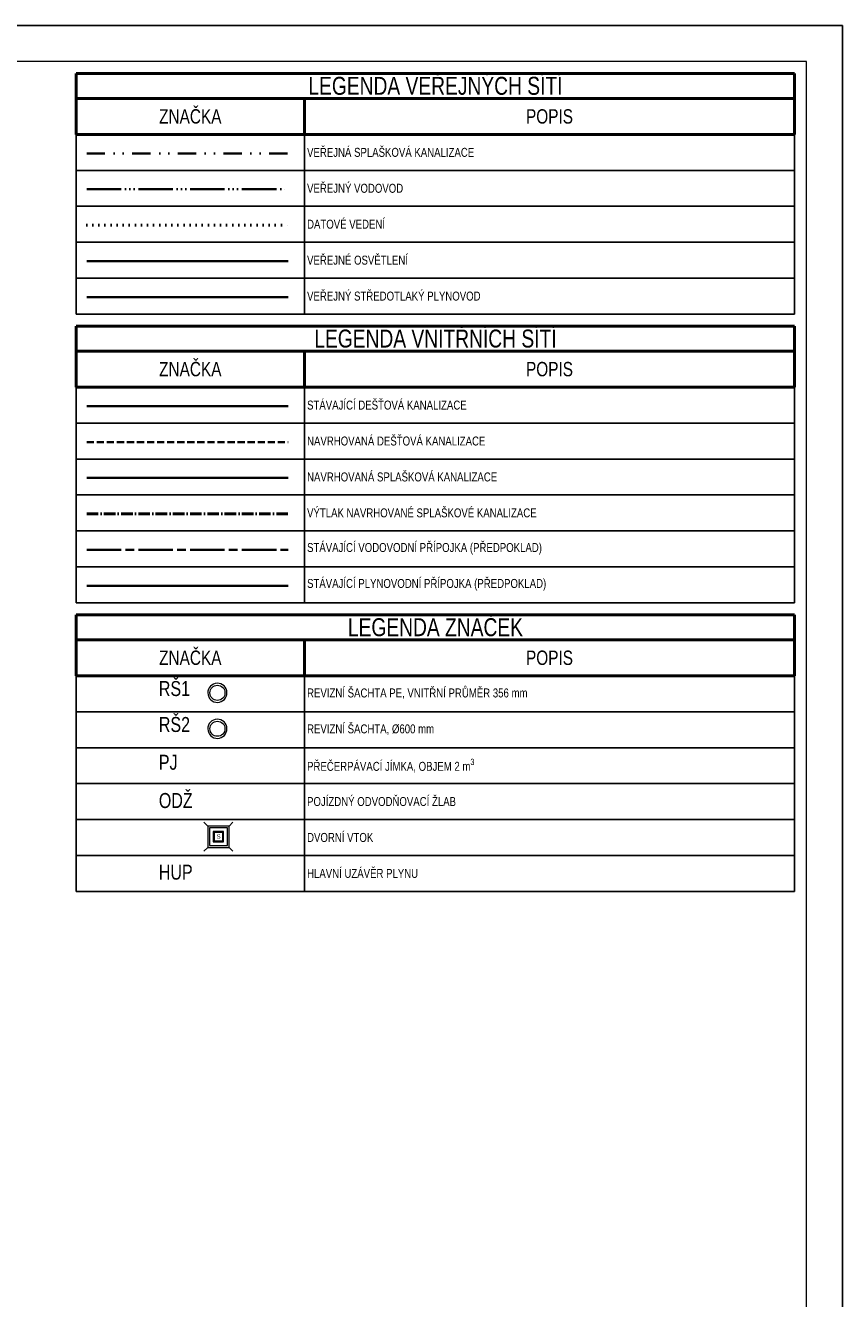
# Model space of a CAD drawing. Header units: millimetres. Extents: x -1433347067 to -1432459507, y -1937135982 to -1937009982.
# Tile 5 of 5: x -1433202987 to -1433168867, y -1937063128 to -1937009982. Entities that reach past the tile are written whole.
import ezdxf
from ezdxf.enums import TextEntityAlignment as Align
from ezdxf.lldxf.tags import DXFTag

# ---------------------------------------------------------------- set-up
doc = ezdxf.new("R2010")
doc.units = ezdxf.units.MM
doc.header["$LTSCALE"] = 20
for name, pattern in [('ACAD_ISO06W100', [36, 24, -3, 0, -3, 0, -3, 0, -3]), ('ACAD_ISO08W100', [36, 24, -3, 6, -3]), ('ACAD_ISO10W100', [18, 12, -3, 0, -3]), ('Carkovana', [0.21, 0.15, -0.06]), ('DASHDOT', [25.4, 12.7, -6.35, 0, -6.35]), ('DIVIDE', [31.75, 12.7, -6.35, 0, -6.35, 0, -6.35]), ('TEÈKOVANÁ', [6.35, 0, -6.35])]:
    doc.linetypes.add(name, pattern=pattern)
for name, color, linetype, lineweight in [('58', 7, 'Continuous', 13), ('AA_FORMÁTY TISK', 7, 'Continuous', 15), ('CKEL_VEDENI_SLABOPROUD_NADZ', 7, 'EL_VEDENI_SLABOPROUD_NADZ', 25), ('CKPLYN_POTRUBI_ST_PODZ', 7, 'PLYN_POTRUBI_ST_PODZ', 25), ('CKVENKOVNI_OSVETLENI_PODZ', 7, 'VENKOVNI_OSVETLENI_PODZ', 25), ('CKVODA_PITNA_PODZ', 7, 'VODA_PITNA_PODZ', 25), ('Kóty_obecně', 7, 'Continuous', 25), ('Trasy sítí', 7, 'Continuous', 50), ('Z-p_plyn', 4, 'PLYN_ROZVOD', 50), ('ZTI-kanal_destova', 60, 'Carkovana', 50), ('ZTI-kanal_splaskova', 2, 'Continuous', 50), ('ZTI-komponenty', 120, 'Continuous', 20), ('ZTI-potrubi_studena_voda', 5, 'DASHDOT', 50), ('ZTI_popis', 254, 'Continuous', 25)]:
    doc.layers.add(name, color=color, linetype=linetype, lineweight=lineweight)
doc.layers.add('AA_FORMÁTY NETISK', color=40, linetype='Continuous', plot=False)
doc.styles.get("Standard").update_dxf_attribs({"font": 'ic-simplex.shx', "width": 0.8})
doc.linetypes.add('EL_VEDENI_SLABOPROUD_NADZ', pattern='A,35,-30,[116,CADKON.SHX,S=5,R=0,X=0,Y=0],-35', length=100)
doc.linetypes.add('HRANICE1', pattern='A,6.35,-2.54,[133,ltypeshp.shx,S=2.54,R=0,X=-2.54,Y=0],-2.54,25.4', length=36.83)
doc.linetypes.add('HRANICE2', pattern='A,6.35,-2.54,[132,ltypeshp.shx,S=2.54,R=0,X=-2.54,Y=0],-2.54,25.4', length=36.83)
doc.linetypes.add('KANALIZACE_DESTOVA_NADZ', pattern='A,10,-15,[102,CADKON.SHX,S=5,R=0,X=0,Y=5],-5,[106,CADKON.SHX,S=5,R=0,X=10,Y=0],30,-15,10,-10', length=95)
tags = doc.linetypes.add('PLYN', pattern='A,12.7,-5.08,["GAS",Standard,S=2.54,R=0,X=-2.54,Y=-1.27],-6.35', length=24.13).pattern_tags.tags
tags[6] = DXFTag(74, 10)
doc.linetypes.add('PLYN_POTRUBI_ST_PODZ', pattern='A,35,-15,[113,CADKON.SHX,S=5,R=0,X=0,Y=0],-50', length=100)
doc.linetypes.add('PLYN_ROZVOD', pattern='A,35,-15,[127,CADKON.SHX,S=5,R=0,X=0,Y=0],-15', length=65)
doc.linetypes.add('VENKOVNI_OSVETLENI_PODZ', pattern='A,25,-18,25,-18.25,25,-18.25,["VO",Standard,S=9,R=0,X=-12,Y=-4.5],-12', length=141.5)
doc.linetypes.add('VODA_PITNA_PODZ', pattern='A,35,-15,[117,CADKON.SHX,S=1.25,R=0,X=0,Y=0],-50', length=100)

# ---------------------------------------------------------------- blocks, each defined once
blk = doc.blocks.new('*T307')
at = {"layer": 'Kóty_obecně', "color": 6, "linetype": 'ByBlock', "lineweight": 50, "transparency": 16777216}
for p, q in [((0, 0), (30000, 0)), ((0, 0), (0, -2550)), ((30000, 0), (30000, -2550)), ((0, -1050), (30000, -1050)), ((9526, -1050), (9526, -2550)), ((0, -2550), (30000, -2550))]:
    blk.add_line(p, q, dxfattribs=at)
at = {"layer": 'Kóty_obecně', "color": 0, "linetype": 'ByBlock', "lineweight": -2, "transparency": 16777216}
for p, q in [((0, -2550), (0, -10050)), ((9526, -2550), (9526, -10050)), ((30000, -2550), (30000, -10050)), ((0, -4050), (30000, -4050)), ((0, -5550), (30000, -5550)), ((0, -7050), (30000, -7050)), ((0, -8550), (30000, -8550)), ((0, -10050), (30000, -10050))]:
    blk.add_line(p, q, dxfattribs=at)
at = {"layer": 'Kóty_obecně', "color": 0, "transparency": 16777216}
for s, insert, char_height, width, attachment_point in [('{\\Fc:\\program files\\ab studio\\cadkonplus 2018\\2018\\fonts\\ic-simplex|c238;LEGENDA VEŘEJNÝCH SÍTÍ}', (15000, -525), 750, 29995.5, 5), ('Z{\\Fc:\\program files\\ab studio\\cadkonplus 2018\\2018\\fonts\\ic-simplex|c238;NAČKA}', (4763, -1800), 600, 9521.58, 5), ('P{\\Fc:\\program files\\ab studio\\cadkonplus 2018\\2018\\fonts\\ic-simplex|c238;OPIS}', (19763, -1800), 600, 20469.42, 5), ('{\\Fc:\\program files\\ab studio\\cadkonplus 2018\\2018\\fonts\\ic-simplex|c238; VEŘEJNÁ SPLAŠKOVÁ KANALIZACE}', (9528, -3300), 375, 20469.42, 4), (' {\\Fc:\\program files\\ab studio\\cadkonplus 2018\\2018\\fonts\\ic-simplex|c238;VEŘEJNÝ VODOVOD}', (9528, -4800), 375, 20469.42, 4), ('{\\Fc:\\program files\\ab studio\\cadkonplus 2018\\2018\\fonts\\ic-simplex|c238; DATOVÉ VEDENÍ}', (9528, -6300), 375, 20469.42, 4), ('{\\Fc:\\program files\\ab studio\\cadkonplus 2018\\2018\\fonts\\ic-simplex|c238; VEŘEJNÉ OSVĚTLENÍ}', (9528, -7800), 375, 20469.42, 4), ('{\\Fc:\\program files\\ab studio\\cadkonplus 2018\\2018\\fonts\\ic-simplex|c238; VEŘEJNÝ STŘEDOTLAKÝ PLYNOVOD}', (9528, -9300), 375, 20469.42, 4)]:
    blk.add_mtext(s, dxfattribs=dict(at, insert=insert, char_height=char_height, width=width, attachment_point=attachment_point))
blk = doc.blocks.new('*T315')
at = {"layer": 'Kóty_obecně', "color": 6, "linetype": 'ByBlock', "lineweight": 50, "transparency": 16777216}
for p, q in [((0, 0), (30000, 0)), ((0, 0), (0, -2550)), ((30000, 0), (30000, -2550)), ((0, -1050), (30000, -1050)), ((9526, -1050), (9526, -2550)), ((0, -2550), (30000, -2550))]:
    blk.add_line(p, q, dxfattribs=at)
at = {"layer": 'Kóty_obecně', "color": 0, "linetype": 'ByBlock', "lineweight": -2, "transparency": 16777216}
for p, q in [((0, -2550), (0, -11550)), ((9526, -2550), (9526, -11550)), ((30000, -2550), (30000, -11550)), ((0, -4050), (30000, -4050)), ((0, -5550), (30000, -5550)), ((0, -7050), (30000, -7050)), ((0, -8550), (30000, -8550)), ((0, -10050), (30000, -10050)), ((0, -11550), (30000, -11550))]:
    blk.add_line(p, q, dxfattribs=at)
at = {"layer": 'Kóty_obecně', "color": 0, "transparency": 16777216}
for s, insert, char_height, width, attachment_point in [('{\\Fc:\\program files\\ab studio\\cadkonplus 2018\\2018\\fonts\\ic-simplex|c238;LEGENDA VNITŘNÍCH SÍTÍ}', (15000, -525), 750, 29995.5, 5), ('Z{\\Fc:\\program files\\ab studio\\cadkonplus 2018\\2018\\fonts\\ic-simplex|c238;NAČKA}', (4763, -1800), 600, 9521.58, 5), ('P{\\Fc:\\program files\\ab studio\\cadkonplus 2018\\2018\\fonts\\ic-simplex|c238;OPIS}', (19763, -1800), 600, 20469.42, 5), ('\\A1;{\\Fc:\\program files\\ab studio\\cadkonplus 2018\\2018\\fonts\\ic-simplex|c238; STÁVAJÍCÍ DEŠŤOVÁ KANALIZACE}', (9528, -3300), 375, 20469.42, 4), ('{\\Fc:\\program files\\ab studio\\cadkonplus 2018\\2018\\fonts\\ic-simplex|c238; NAVRHOVANÁ DEŠŤOVÁ KANALIZACE}', (9528, -4800), 375, 20469.42, 4), ('{\\Fc:\\program files\\ab studio\\cadkonplus 2018\\2018\\fonts\\ic-simplex|c238; NAVRHOVANÁ SPLAŠKOVÁ KANALIZACE}', (9528, -6300), 375, 20469.42, 4), ('{\\Fc:\\program files\\ab studio\\cadkonplus 2018\\2018\\fonts\\ic-simplex|c238; VÝTLAK NAVRHOVANÉ SPLAŠKOVÉ KANALIZACE}', (9528, -7800), 375, 20469.42, 4), ('{\\Fc:\\program files\\ab studio\\cadkonplus 2018\\2018\\fonts\\ic-simplex|c238; STÁVAJÍCÍ VODOVODNÍ PŘÍPOJKA (PŘEDPOKLAD)}', (9528, -9300), 375, 20469.42, 4), ('{\\Fc:\\program files\\ab studio\\cadkonplus 2018\\2018\\fonts\\ic-simplex|c238; STÁVAJÍCÍ PLYNOVODNÍ PŘÍPOJKA (PŘEDPOKLAD)}', (9528, -10800), 375, 20469.42, 4)]:
    blk.add_mtext(s, dxfattribs=dict(at, insert=insert, char_height=char_height, width=width, attachment_point=attachment_point))
blk = doc.blocks.new('*T316')
at = {"layer": 'Kóty_obecně', "color": 6, "linetype": 'ByBlock', "lineweight": 50, "transparency": 16777216}
for p, q in [((0, 0), (30000, 0)), ((0, 0), (0, -2550)), ((30000, 0), (30000, -2550)), ((0, -1050), (30000, -1050)), ((9526, -1050), (9526, -2550)), ((0, -2550), (30000, -2550))]:
    blk.add_line(p, q, dxfattribs=at)
at = {"layer": 'Kóty_obecně', "color": 0, "linetype": 'ByBlock', "lineweight": -2, "transparency": 16777216}
for p, q in [((0, -2550), (0, -11550)), ((9526, -2550), (9526, -11550)), ((30000, -2550), (30000, -11550)), ((0, -4050), (30000, -4050)), ((0, -5550), (30000, -5550)), ((0, -7050), (30000, -7050)), ((0, -8550), (30000, -8550)), ((0, -10050), (30000, -10050)), ((0, -11550), (30000, -11550))]:
    blk.add_line(p, q, dxfattribs=at)
at = {"layer": 'Kóty_obecně', "color": 0, "transparency": 16777216}
for s, insert, char_height, width, attachment_point in [('{\\Fc:\\program files\\ab studio\\cadkonplus 2018\\2018\\fonts\\ic-simplex|c238;LEGENDA ZNAČEK}', (15000, -525), 750, 29995.5, 5), ('Z{\\Fc:\\program files\\ab studio\\cadkonplus 2018\\2018\\fonts\\ic-simplex|c238;NAČKA}', (4763, -1800), 600, 9521.58, 5), ('P{\\Fc:\\program files\\ab studio\\cadkonplus 2018\\2018\\fonts\\ic-simplex|c238;OPIS}', (19763, -1800), 600, 20469.42, 5), ('\\A1;{\\Fc:\\program files\\ab studio\\cadkonplus 2018\\2018\\fonts\\ic-simplex|c238; REVIZNÍ ŠACHTA PE, VNITŘNÍ PRŮMĚR 356 mm}', (9528, -3300), 375, 20469.42, 4), ('{\\Fc:\\program files\\ab studio\\cadkonplus 2018\\2018\\fonts\\ic-simplex|c238; REVIZNÍ ŠACHTA, Ø600 mm}', (9528, -4800), 375, 20469.42, 4), ('\\A1;{\\Fc:\\program files\\ab studio\\cadkonplus 2018\\2018\\fonts\\ic-simplex|c238; PŘEČERPÁVACÍ JÍMKA, OBJEM 2 m\\H0.7x;\\S3^ ;}', (9528, -6300), 375, 20469.42, 4), ('{\\Fc:\\program files\\ab studio\\cadkonplus 2018\\2018\\fonts\\ic-simplex|c238; POJÍZDNÝ ODVODŇOVACÍ ŽLAB}', (9528, -7800), 375, 20469.42, 4), ('{\\Fc:\\program files\\ab studio\\cadkonplus 2018\\2018\\fonts\\ic-simplex|c238; DVORNÍ VTOK}', (9528, -9300), 375, 20469.42, 4), ('{\\Fc:\\program files\\ab studio\\cadkonplus 2018\\2018\\fonts\\ic-simplex|c238; HLAVNÍ UZÁVĚR PLYNU}', (9528, -10800), 375, 20469.42, 4)]:
    blk.add_mtext(s, dxfattribs=dict(at, insert=insert, char_height=char_height, width=width, attachment_point=attachment_point))
blk = doc.blocks.new('*U277', base_point=(-190, 0))
at = {"linetype": 'ByBlock'}
blk.add_circle((0, 0), 150, dxfattribs=at)
for start, end in [(0, 180), (180, 0)]:
    blk.add_arc((0, 0), 190, start, end, dxfattribs=at)
blk = doc.blocks.new('*U317', base_point=(125, 125))
at = {"linetype": 'ByBlock'}
for p, q in [((-44, 294), (0, 250)), ((250, 250), (294, 294)), ((-44, -44), (0, 0)), ((250, 0), (294, -44))]:
    blk.add_line(p, q, dxfattribs=at)
for points in [[(0, 0), (250, 0), (250, 250), (0, 250)], [(20, 20), (230, 20), (230, 230), (20, 230)], [(65, 65), (185, 65), (185, 185), (65, 185)], [(75, 75), (175, 75), (175, 175), (75, 175)]]:
    blk.add_lwpolyline(points, close=True, dxfattribs=at)
blk.add_text('S', height=50, dxfattribs=at).set_placement((127, 102), align=Align.CENTER)

msp = doc.modelspace()

# ---------------------------------------------------------------- linework, layer by layer
at = {"layer": '58', "color": 18, "linetype": 'DIVIDE', "lineweight": 35, "ltscale": 3, "true_color": 0x000000}
msp.add_lwpolyline([(-1433200430.025256, -1937015321.358543), (-1433192017.792463, -1937015321.358543)], dxfattribs=at)
at = {"layer": 'AA_FORMÁTY NETISK'}
msp.add_lwpolyline([(-1433168866.615029, -1937009981.529214), (-1433347066.615029, -1937009981.529214), (-1433347066.615029, -1937135981.529214), (-1433168866.615029, -1937135981.529214)], close=True, dxfattribs=at)
at = {"layer": 'AA_FORMÁTY TISK'}
msp.add_lwpolyline([(-1433170366.615029, -1937011481.529214), (-1433345566.615029, -1937011481.529214), (-1433345566.615029, -1937134481.529214), (-1433170366.615029, -1937134481.529214)], close=True, dxfattribs=at)
at = {"layer": 'CKEL_VEDENI_SLABOPROUD_NADZ', "color": 6, "linetype": 'TEÈKOVANÁ', "lineweight": 50, "ltscale": 2}
msp.add_lwpolyline([(-1433200430.025256, -1937018321.358543), (-1433192017.792463, -1937018321.358543)], dxfattribs=at)
at = {"layer": 'CKPLYN_POTRUBI_ST_PODZ', "linetype": 'PLYN', "lineweight": 35, "ltscale": 5}
msp.add_lwpolyline([(-1433200430.025256, -1937021321.358543), (-1433192017.792463, -1937021321.358543)], dxfattribs=at)
at = {"layer": 'CKVENKOVNI_OSVETLENI_PODZ', "linetype": 'HRANICE1', "lineweight": 35, "ltscale": 2}
msp.add_lwpolyline([(-1433200430.025256, -1937019821.358543), (-1433192017.792463, -1937019821.358543)], dxfattribs=at)
at = {"layer": 'CKVODA_PITNA_PODZ', "color": 5, "linetype": 'ACAD_ISO06W100', "lineweight": 35, "ltscale": 3}
msp.add_lwpolyline([(-1433200430.025256, -1937016821.358543), (-1433192017.792463, -1937016821.358543)], dxfattribs=at)
at = {"layer": 'Trasy sítí', "color": 30, "linetype": 'KANALIZACE_DESTOVA_NADZ', "lineweight": 35}
msp.add_lwpolyline([(-1433200430.025256, -1937025871.358543), (-1433192017.792463, -1937025871.358543)], dxfattribs=at)
at = {"layer": 'Z-p_plyn', "linetype": 'HRANICE2', "lineweight": 35}
msp.add_lwpolyline([(-1433200430.025256, -1937033371.358543), (-1433192017.792463, -1937033371.358543)], dxfattribs=at)
at = {"layer": 'ZTI-kanal_destova', "linetype": 'Carkovana', "lineweight": 35, "ltscale": 100}
msp.add_lwpolyline([(-1433200430.025256, -1937027371.358543), (-1433192017.792463, -1937027371.358543)], dxfattribs=at)
at = {"layer": 'ZTI-kanal_splaskova', "lineweight": 35}
msp.add_lwpolyline([(-1433200430.025256, -1937028871.358543), (-1433192017.792463, -1937028871.358543)], dxfattribs=at)
at = {"layer": 'ZTI-kanal_splaskova', "linetype": 'ACAD_ISO10W100', "ltscale": 2}
msp.add_lwpolyline([(-1433200430.025256, -1937030371.358543), (-1433192017.792463, -1937030371.358543)], dxfattribs=at)
at = {"layer": 'ZTI-potrubi_studena_voda', "linetype": 'ACAD_ISO08W100', "lineweight": 35, "ltscale": 3}
msp.add_lwpolyline([(-1433200430.025256, -1937031871.358543), (-1433192017.792463, -1937031871.358543)], dxfattribs=at)

# ---------------------------------------------------------------- block references
for name, p in [('*T307', (-1433200866.615029, -1937011981.529214)), ('*T315', (-1433200866.615029, -1937022531.529214)), ('*T316', (-1433200866.615029, -1937034581.529214))]:
    msp.add_blockref(name, p)
at = {"layer": 'ZTI-komponenty', "xscale": 2.105263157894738, "yscale": 2.105263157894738, "zscale": 2.105263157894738, "rotation": 192.5399999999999}
for p in [(-1433194580.691167, -1937037754.952752), (-1433194580.691167, -1937039254.952752)]:
    msp.add_blockref('*U277', p, dxfattribs=at)
at = {"layer": 'ZTI-komponenty', "xscale": 3.564626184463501, "yscale": 3.564626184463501, "zscale": 3.564626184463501}
msp.add_blockref('*U317', (-1433194928.979818, -1937043847.279277), dxfattribs=at)

# ---------------------------------------------------------------- texts
at = {"layer": 'ZTI_popis', "lineweight": 18, "char_height": 625, "attachment_point": 1}
for s, insert in [('{\\Fc:\\program files\\ab studio\\cadkonplus 2018\\2018\\fonts\\ic-simplex|c238;RŠ1}', (-1433197416.409925, -1937037350.376886)), ('{\\Fc:\\program files\\ab studio\\cadkonplus 2018\\2018\\fonts\\ic-simplex|c238;RŠ2}', (-1433197416.409925, -1937038850.376886)), ('{\\Fc:\\program files\\ab studio\\cadkonplus 2018\\2018\\fonts\\ic-simplex|c238;PJ}', (-1433197416.409925, -1937040428.422251)), ('{\\Fc:\\program files\\ab studio\\cadkonplus 2018\\2018\\fonts\\ic-simplex|c238;ODŽ}', (-1433197416.409925, -1937042024.494216)), ('{\\Fc:\\program files\\ab studio\\cadkonplus 2018\\2018\\fonts\\ic-simplex|c238;HUP}', (-1433197416.409925, -1937045014.734014))]:
    msp.add_mtext_dynamic_manual_height_columns(s, width=11973.46299553, gutter_width=3125, heights=[0], dxfattribs=dict(at, insert=insert))

doc.saveas('drawing.dxf')
